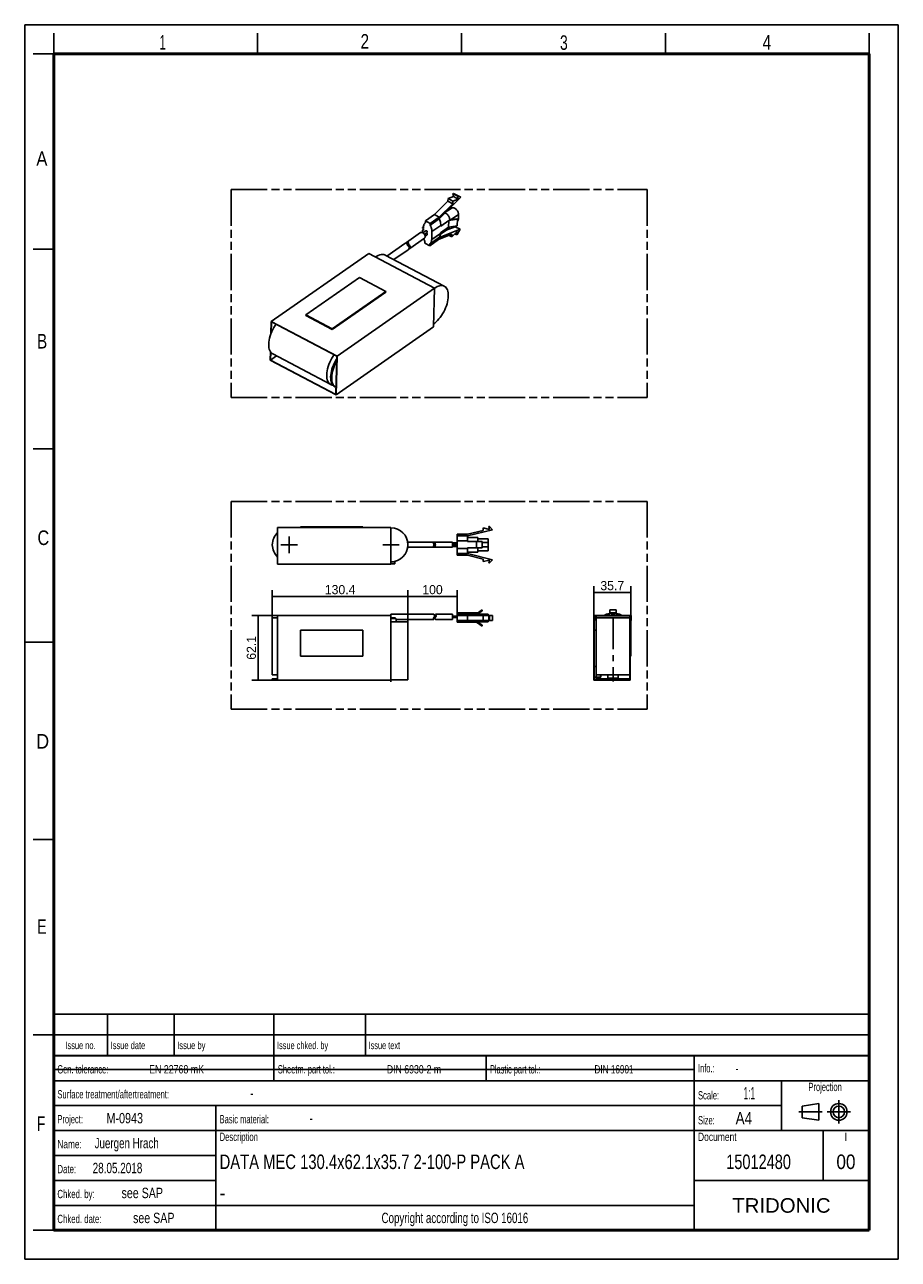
# Model space of a CAD drawing. Header units: millimetres. Extents: x 0 to 210, y 0 to 297.
import ezdxf
from ezdxf.enums import TextEntityAlignment as Align

# ---------------------------------------------------------------- set-up
doc = ezdxf.new("R2010")
doc.units = ezdxf.units.MM
doc.header["$LTSCALE"] = 19.36
doc.linetypes.add('CENTER', pattern=[0.6, 0.375, -0.075, 0.075, -0.075])
doc.linetypes.add('PHANTOM', pattern=[0.8, 0.45, -0.05, 0.1, -0.05, 0.1, -0.05])
doc.layers.get('0').update_dxf_attribs({"linetype": 'CONTINUOUS'})
for name, color, linetype in [('DEFAULT_1', 7, 'CENTER'), ('DEFAULT_3', 7, 'PHANTOM'), ('Z_AXIS', 7, 'CONTINUOUS'), ('Z_DIM_2D', 7, 'CONTINUOUS'), ('Z_NOTICE', 7, 'CONTINUOUS')]:
    doc.layers.add(name, color=color, linetype=linetype)
doc.styles.get("Standard").update_dxf_attribs({"font": 'txt', "width": 0.7})
doc.styles.add('TEXTSTYLE_2', font='txt', dxfattribs={"width": 0.75})
doc.styles.add('TEXTSTYLE_3', font='tridonic-metric-print-light.otf')
doc.styles.add('TEXTSTYLE_4', font='arial.ttf')
doc.dimstyles.new('DIMSTYLE_1', dxfattribs={"dimtxt": 2.2, "dimasz": 3.5, "dimexe": 1.5, "dimexo": 0, "dimgap": 0.55, "dimtad": 1, "dimdec": 1, "dimlfac": 4, "dimdsep": 46, "dimtxsty": 'TEXTSTYLE_3', "dimcen": 0.09, "dimclrt": 5, "dimadec": 1, "dimazin": 2, "dimtp": 0.3, "dimtm": 0.3, "dimtfac": 1, "dimtdec": 1, "dimtofl": 0, "dimtmove": 0, "dimatfit": 3, "dimfxl": 1, "dimtolj": 1, "dimarcsym": 0})
doc.dimstyles.new('DIMSTYLE_2', dxfattribs={"dimtxt": 2.2, "dimasz": 3.5, "dimexe": 1.5, "dimexo": 0, "dimgap": 0.55, "dimtad": 1, "dimlfac": 4, "dimdsep": 46, "dimtxsty": 'TEXTSTYLE_3', "dimcen": 0.09, "dimclrt": 5, "dimazin": 2, "dimtp": 0.5, "dimtm": 0.5, "dimtfac": 1, "dimtofl": 0, "dimtmove": 0, "dimatfit": 3, "dimfxl": 1, "dimtolj": 1, "dimarcsym": 0})
doc.dimstyles.new('DIMSTYLE_3', dxfattribs={"dimtxt": 2.2, "dimasz": 3.5, "dimexe": 1.5, "dimexo": 0, "dimgap": 0.55, "dimtad": 1, "dimlfac": 4, "dimdsep": 46, "dimtxsty": 'TEXTSTYLE_3', "dimcen": 0.09, "dimclrt": 5, "dimazin": 2, "dimtp": 0.3, "dimtm": 0.3, "dimtfac": 1, "dimtofl": 0, "dimtmove": 0, "dimatfit": 3, "dimfxl": 1, "dimtolj": 1, "dimarcsym": 0})

# ---------------------------------------------------------------- blocks, each defined once
blk = doc.blocks.new('PROJEKTIONSMETHODE_BL0', base_point=(192.31, 35.47))
at = {"color": 2, "linetype": 'CONTINUOUS'}
for p, q in [((186.91, 36.87), (190.91, 37.47)), ((186.91, 34.07), (186.91, 36.87)), ((190.91, 37.47), (190.91, 33.47)), ((190.91, 33.47), (186.91, 34.07))]:
    blk.add_line(p, q, dxfattribs=at)
for radius in [2, 1.4]:
    blk.add_circle((195.71, 35.47), radius, dxfattribs=at)
at = {"layer": 'DEFAULT_1', "color": 2, "linetype": 'CENTER'}
for p, q in [((195.71, 38.27), (195.71, 32.67)), ((191.71, 35.47), (186.11, 35.47)), ((192.91, 35.47), (198.5, 35.47))]:
    blk.add_line(p, q, dxfattribs=at)
blk = doc.blocks.new('*D0')
at = {"layer": 'Z_DIM_2D', "color": 2, "linetype": 'CONTINUOUS'}
for p, q in [((92.12, 160), (92.12, 160.95)), ((103.94, 160), (103.94, 160.95)), ((92.12, 153.35), (92.12, 160)), ((92.12, 159.45), (98.03, 159.45)), ((103.94, 159.45), (98.03, 159.45)), ((103.94, 155.28), (103.94, 160))]:
    blk.add_line(p, q, dxfattribs=at)
at = {"layer": 'Z_DIM_2D', "color": 5, "linetype": 'CONTINUOUS', "style": 'TEXTSTYLE_3'}
blk.add_text('100', height=2.2, dxfattribs=at).set_placement((98.03, 160), align=Align.CENTER)
blk = doc.blocks.new('_NONE')
blk = doc.blocks.new('*D1')
at = {"layer": 'Z_DIM_2D', "color": 2, "linetype": 'CONTINUOUS'}
for p, q in [((59.52, 154.28), (59.52, 160.95)), ((92.12, 153.35), (92.12, 160.95)), ((59.52, 159.45), (75.82, 159.45)), ((92.12, 159.45), (75.82, 159.45))]:
    blk.add_line(p, q, dxfattribs=at)
at = {"layer": 'Z_DIM_2D', "color": 5, "linetype": 'CONTINUOUS', "style": 'TEXTSTYLE_3'}
blk.add_text('130.4', height=2.2, dxfattribs=at).set_placement((75.82, 160), align=Align.CENTER)
blk = doc.blocks.new('*D2')
at = {"layer": 'Z_DIM_2D', "color": 2, "linetype": 'CONTINUOUS'}
for p, q in [((60.8, 154.86), (54.63, 154.86)), ((56.13, 154.86), (56.13, 147.1)), ((56.13, 139.33), (56.13, 147.1)), ((60.8, 139.33), (54.63, 139.33))]:
    blk.add_line(p, q, dxfattribs=at)
at = {"layer": 'Z_DIM_2D', "color": 5, "linetype": 'CONTINUOUS', "style": 'TEXTSTYLE_3'}
blk.add_text('62.1', height=2.2, rotation=90, dxfattribs=at).set_placement((55.58, 147.1), align=Align.CENTER)
blk = doc.blocks.new('*D3')
at = {"layer": 'Z_DIM_2D', "color": 2, "linetype": 'CONTINUOUS'}
for p, q in [((136.78, 154.86), (136.78, 161.91)), ((136.78, 160.41), (141.24, 160.41)), ((145.7, 160.41), (141.24, 160.41)), ((145.7, 151.36), (145.7, 161.91))]:
    blk.add_line(p, q, dxfattribs=at)
at = {"layer": 'Z_DIM_2D', "color": 5, "linetype": 'CONTINUOUS', "style": 'TEXTSTYLE_3'}
blk.add_text('35.7', height=2.2, dxfattribs=at).set_placement((141.24, 160.96), align=Align.CENTER)

msp = doc.modelspace()

# ---------------------------------------------------------------- linework, layer by layer
at = {"color": 2, "linetype": 'CONTINUOUS'}
for p, q in [((0, 0), (0, 297)), ((0, 297), (210, 297)), ((210, 0), (210, 297)), ((7, 290), (7, 295)), ((56, 290), (56, 295)), ((105, 290), (105, 295)), ((154, 290), (154, 295)), ((203, 290), (203, 295)), ((7, 290), (2, 290)), ((7, 243), (2, 243)), ((7, 195), (2, 195)), ((0, 148.5), (7, 148.5)), ((7, 101), (2, 101)), ((6.9136, 48.9602), (6.9136, 58.9602)), ((6.9136, 58.9602), (202.9136, 58.9602)), ((19.9136, 48.9602), (19.9136, 58.9602)), ((35.9136, 48.9602), (35.9136, 58.9602)), ((59.9136, 48.9602), (59.9136, 58.9602)), ((81.9136, 48.9602), (81.9136, 58.9602)), ((202.9136, 48.9602), (202.9136, 58.9602)), ((7, 54), (2, 54)), ((6.9136, 53.9602), (202.9136, 53.9602)), ((6.9135, 6.9601), (6.9135, 48.9601)), ((6.9135, 48.9601), (202.9135, 48.9601)), ((6.9136, 48.9602), (202.9136, 48.9602)), ((59.9135, 42.9601), (59.9135, 48.9601)), ((110.9135, 42.9601), (110.9135, 48.9601)), ((160.9135, 6.9601), (160.9135, 48.9601)), ((202.9135, 6.9601), (202.9135, 48.9601)), ((6.9135, 42.9601), (202.9135, 42.9601)), ((181.9135, 30.9601), (181.9135, 42.9601)), ((6.9135, 36.9601), (181.9135, 36.9601)), ((45.9135, 6.9601), (45.9135, 36.9601)), ((6.9135, 30.9601), (202.9135, 30.9601)), ((191.9135, 18.9601), (191.9135, 30.9601)), ((6.9135, 24.9601), (45.9135, 24.9601)), ((6.9135, 18.9601), (45.9135, 18.9601)), ((160.9135, 18.9601), (202.9135, 18.9601)), ((6.9135, 12.9601), (160.9135, 12.9601)), ((7, 7), (2, 7)), ((6.9135, 6.9601), (202.9135, 6.9601)), ((0, 0), (210, 0))]:
    msp.add_line(p, q, dxfattribs=at)
at = {"color": 7, "linetype": 'CONTINUOUS'}
for p, q in [((104.8787, 255.4746), (99.6293, 250.26)), ((103.0411, 255.6827), (101.7625, 255.1793)), ((103.0622, 256.4238), (102.9547, 256.3487)), ((102.9547, 256.3487), (103.0411, 255.6827)), ((102.9547, 256.3487), (104.126, 255.7297)), ((103.0411, 255.6827), (104.2125, 255.0637)), ((103.7074, 256.0936), (103.0622, 256.4238)), ((103.0622, 256.4238), (104.2335, 255.8047)), ((103.7074, 256.0936), (104.8787, 255.4746)), ((104.2335, 255.8047), (104.126, 255.7297)), ((104.2125, 255.0637), (104.126, 255.7297)), ((104.2335, 255.8047), (104.8787, 255.4746)), ((101.7445, 254.5422), (98.4831, 251.3025)), ((99.6544, 250.6834), (102.9158, 253.9232)), ((101.5312, 252.1492), (102.5903, 252.8887)), ((101.7625, 255.1793), (101.7445, 254.5422)), ((101.7445, 254.5422), (102.9158, 253.9232)), ((101.7625, 255.1793), (102.9339, 254.5603)), ((102.9339, 254.5603), (102.9158, 253.9232)), ((102.9339, 254.5603), (104.2125, 255.0637)), ((96.3333, 249.8016), (96.3215, 249.3874)), ((98.4831, 251.3025), (96.3333, 249.8016)), ((96.3333, 249.8016), (97.5046, 249.1825)), ((97.4929, 248.7684), (99.6293, 250.26)), ((99.6544, 250.6834), (97.5046, 249.1825)), ((98.4831, 251.3025), (99.6544, 250.6834)), ((101.9246, 249.8899), (101.8793, 248.2971)), ((104.0329, 250.1894), (101.9246, 249.8899)), ((102.1702, 250.0614), (101.9246, 249.8899)), ((102.1702, 250.0614), (103.8552, 250.3007)), ((103.8552, 250.3007), (104.0329, 250.1894)), ((104.0329, 250.1894), (103.9877, 248.5965)), ((104.2529, 250.2768), (104.283, 251.3387)), ((95.1494, 246.9815), (91.7771, 244.627)), ((95.6233, 247.5519), (95.6153, 247.2695)), ((95.6409, 248.1735), (95.6403, 248.1528)), ((95.6424, 247.5935), (95.835, 247.728)), ((95.8552, 248.3514), (95.6601, 248.2151)), ((95.6894, 247.1495), (95.8167, 247.0822)), ((95.7019, 247.5912), (95.8293, 247.5239)), ((95.7145, 248.0328), (95.8418, 247.9655)), ((95.7147, 246.9324), (95.8144, 247.002)), ((96.4399, 247.4226), (95.7169, 246.9178)), ((95.8469, 248.1455), (95.7196, 248.2128)), ((95.814, 246.9856), (95.8167, 247.0822)), ((95.8293, 247.5239), (95.8418, 247.9655)), ((95.8515, 248.3073), (95.8469, 248.1455)), ((96.7261, 247.0126), (96.0717, 246.5557)), ((96.5736, 246.8857), (96.555, 246.8931)), ((97.5046, 249.1825), (97.4929, 248.7684)), ((97.8341, 245.3116), (97.8886, 247.2307)), ((102.7078, 246.5961), (99.5022, 245.3209)), ((99.5065, 245.7281), (104.6602, 247.7783)), ((101.8697, 247.9136), (99.9511, 246.5741)), ((99.9705, 246.8032), (99.9752, 246.9677)), ((100.0204, 248.5605), (100.025, 248.7223)), ((103.4889, 248.3973), (101.3357, 247.5408)), ((101.8793, 248.2971), (103.9877, 248.5965)), ((103.9908, 247.2567), (102.6897, 245.959)), ((102.7078, 246.5961), (102.6897, 245.959)), ((103.4114, 246.6789), (103.8623, 246.4406)), ((103.4889, 248.3973), (104.6602, 247.7783)), ((103.8623, 246.4406), (103.9908, 247.2567)), ((103.8623, 246.4406), (103.9698, 246.5156)), ((104.6602, 247.7783), (103.9698, 246.5156)), ((91.3941, 244.3596), (87.0854, 241.3515)), ((91.713, 244.5823), (91.7036, 244.5758)), ((91.7985, 244.5962), (91.8459, 244.6198)), ((91.8459, 244.6198), (91.891, 244.6378)), ((92.0858, 244.6804), (92.0477, 244.688)), ((92.1976, 243.9404), (92.1001, 243.8723)), ((92.225, 244.4799), (92.1152, 244.4032)), ((92.1575, 243.8746), (92.1767, 243.856)), ((92.1767, 243.856), (92.1918, 243.8265)), ((92.1955, 243.9593), (92.1816, 243.9933)), ((92.1971, 244.5703), (92.212, 244.5388)), ((92.2127, 244.5654), (92.1979, 244.5968)), ((92.4165, 244.0038), (92.2396, 243.8803)), ((92.2428, 244.0037), (92.2419, 244.032)), ((92.25, 244.3172), (92.258, 244.2787)), ((92.2589, 244.3067), (92.2508, 244.3449)), ((92.258, 244.2787), (92.2722, 244.2381)), ((92.2722, 244.2381), (92.2927, 244.1943)), ((92.3182, 244.1803), (92.2932, 244.2242)), ((92.3464, 244.1038), (92.3784, 244.0585)), ((92.409, 244.0535), (92.3794, 244.0918)), ((92.6577, 243.6518), (92.3814, 243.4589)), ((92.5931, 243.8359), (92.4768, 243.9716)), ((92.5565, 243.8273), (92.5915, 243.7798)), ((96.1035, 245.6149), (92.5805, 243.1553)), ((96.1811, 244.4391), (96.1927, 244.8505)), ((96.1811, 244.4391), (97.3524, 243.82)), ((96.711, 246.4816), (96.2429, 246.1548)), ((97.3524, 243.82), (99.5022, 245.3209)), ((97.3524, 243.82), (97.3641, 244.2323)), ((97.3641, 244.2323), (99.5006, 245.7239)), ((102.0096, 246.3184), (102.6897, 245.959)), ((82.7178, 241.9872), (59.2852, 225.6276)), ((82.7178, 241.9872), (98.5306, 233.6303)), ((100.8678, 234.0676), (86.672, 241.57)), ((92.1751, 242.8723), (88.7425, 240.4757)), ((92.3242, 243.0192), (92.349, 243.0231)), ((92.3836, 243.0684), (92.3499, 243.0564)), ((92.4198, 243.0863), (92.3836, 243.0684)), ((92.4142, 243.0466), (92.4511, 243.0665)), ((92.4566, 243.1095), (92.4198, 243.0863)), ((92.4511, 243.0665), (92.4822, 243.0867)), ((92.4981, 243.1415), (92.4566, 243.1095)), ((92.5115, 243.1071), (92.483, 243.0872)), ((92.5372, 243.178), (92.4981, 243.1415)), ((92.5316, 243.125), (92.5741, 243.1644)), ((92.5756, 243.2206), (92.5372, 243.178)), ((80.4821, 236.1836), (67.5834, 227.1783)), ((86.8479, 232.8193), (80.4821, 236.1836)), ((73.9455, 223.6812), (86.8442, 232.6865)), ((73.9492, 223.814), (86.8479, 232.8193)), ((98.5306, 233.6303), (75.098, 217.2707)), ((86.8442, 232.6865), (86.8479, 232.8193)), ((98.5306, 233.6303), (98.2654, 224.287)), ((67.5796, 227.0455), (67.5834, 227.1783)), ((67.5796, 227.0455), (73.9455, 223.6812)), ((67.5834, 227.1783), (73.9492, 223.814)), ((59.2018, 222.6908), (59.2852, 225.6276)), ((59.2852, 225.6276), (75.098, 217.2707)), ((59.3593, 225.5076), (59.2852, 222.8956)), ((75.0194, 217.2314), (59.3593, 225.5076)), ((73.9455, 223.6812), (73.9492, 223.814)), ((98.2654, 224.287), (74.8327, 207.9274)), ((59.0199, 216.2842), (59.0768, 218.2857)), ((59.1516, 218.1904), (59.0986, 216.3235)), ((60.5153, 217.3126), (59.0986, 216.3235)), ((59.6148, 217.7885), (73.556, 210.4207)), ((74.7586, 208.0474), (75.0194, 217.2314)), ((75.098, 217.2707), (74.8327, 207.9274)), ((74.8327, 207.9274), (59.0199, 216.2842)), ((59.0986, 216.3235), (74.7586, 208.0474)), ((74.5109, 209.916), (74.7655, 209.7815)), ((74.7651, 209.7818), (74.5698, 209.9072)), ((74.8072, 209.7603), (74.7651, 209.7818)), ((60.7999, 176.0462), (60.7999, 167.2474)), ((88.0499, 176.0462), (60.7999, 176.0462)), ((66.2999, 176.0462), (66.2999, 176.1712)), ((66.2999, 176.1712), (81.2999, 176.1712)), ((81.2999, 176.0462), (81.2999, 176.1712)), ((88.0499, 176.0462), (88.0499, 167.2474)), ((112.4774, 175.5201), (106.4249, 174.0312)), ((106.4405, 174.4212), (110.2007, 175.3462)), ((110.2007, 175.9462), (111.7007, 175.5722)), ((110.2007, 175.9462), (110.2007, 175.3462)), ((111.7007, 176.2701), (111.5757, 176.2701)), ((111.7007, 175.5722), (111.5757, 176.2701)), ((111.7007, 176.2701), (112.4774, 175.5201)), ((98.4848, 172.5295), (92.0706, 172.5295)), ((98.2441, 172.4175), (98.2438, 172.4077)), ((98.4848, 172.3337), (98.2565, 172.3337)), ((98.2889, 172.4638), (98.3209, 172.4779)), ((98.5158, 172.5277), (98.4848, 172.5295)), ((98.4848, 172.5045), (98.516, 172.5026)), ((98.508, 172.3305), (98.4848, 172.3337)), ((98.516, 172.5026), (98.5391, 172.4963)), ((98.5596, 172.4449), (98.5503, 172.4149)), ((98.5613, 172.4606), (98.5596, 172.4449)), ((98.5609, 172.4681), (98.5613, 172.4606)), ((98.6038, 172.4077), (98.6057, 172.4312)), ((98.6052, 172.3853), (98.6038, 172.4077)), ((98.6038, 172.3763), (98.6038, 172.4077)), ((98.6422, 172.2613), (98.6282, 172.2979)), ((98.6594, 172.2207), (98.6422, 172.2613)), ((102.8366, 172.5295), (98.8448, 172.5295)), ((102.8366, 171.2795), (102.8366, 172.5295)), ((103.9405, 172.3337), (102.8366, 172.3337)), ((106.4405, 174.4212), (103.9405, 174.4212)), ((103.9405, 169.3712), (103.9405, 174.4212)), ((103.9405, 174.0312), (106.4249, 174.0312)), ((106.4249, 172.6462), (106.4249, 174.0312)), ((108.9249, 173.6462), (106.4249, 173.6462)), ((109.9961, 172.6462), (108.6393, 172.6462)), ((108.6393, 172.6462), (108.6393, 171.1462)), ((108.9249, 172.6462), (108.9249, 173.6461)), ((108.9249, 173.3462), (111.4499, 173.3462)), ((109.9796, 172.6462), (109.9796, 171.1462)), ((109.9961, 172.6462), (109.9961, 171.1462)), ((111.4499, 170.4462), (111.4499, 173.3462)), ((98.4848, 171.2795), (92.073, 171.2795)), ((98.2463, 171.4299), (98.2438, 171.4013)), ((98.4848, 171.4587), (98.2527, 171.4587)), ((98.3209, 171.3311), (98.2889, 171.3452)), ((98.2895, 171.3181), (98.3209, 171.3049)), ((98.3124, 171.6234), (98.3154, 171.6035)), ((98.3154, 171.6035), (98.3209, 171.5831)), ((98.4848, 171.8337), (98.3596, 171.8337)), ((98.4848, 171.9587), (98.3605, 171.9587)), ((98.4848, 171.9587), (98.5077, 171.9618)), ((98.4848, 171.4587), (98.5077, 171.4618)), ((98.516, 171.3064), (98.4848, 171.3045)), ((98.4848, 171.2795), (98.5158, 171.2813)), ((98.5129, 171.4645), (98.5325, 171.4311)), ((98.5158, 171.2813), (98.5388, 171.2873)), ((98.5325, 171.4311), (98.5503, 171.3941)), ((98.539, 171.4869), (98.5481, 171.5085)), ((98.5503, 171.3941), (98.5596, 171.3641)), ((98.5577, 172.217), (98.5546, 172.2519)), ((98.5596, 171.3641), (98.5613, 171.3484)), ((98.5608, 171.3139), (98.5613, 171.3215)), ((98.6038, 171.4013), (98.6038, 171.4327)), ((98.6174, 171.4783), (98.6282, 171.5111)), ((98.6302, 171.5584), (98.619, 171.5215)), ((98.6282, 171.5111), (98.6422, 171.5477)), ((98.6422, 171.5477), (98.6594, 171.5883)), ((98.644, 172.2098), (98.6594, 172.1678)), ((102.8366, 171.2795), (98.8448, 171.2795)), ((103.9405, 171.9587), (102.8366, 171.9587)), ((103.9405, 171.8337), (102.8366, 171.8337)), ((103.9405, 171.4587), (102.8366, 171.4587)), ((103.9405, 169.7595), (106.432, 169.7595)), ((103.9405, 169.3712), (106.4405, 169.3712)), ((106.4249, 169.7603), (106.4249, 171.1462)), ((108.9249, 170.1462), (106.4249, 170.1462)), ((106.432, 169.7595), (112.4774, 168.2724)), ((110.2007, 168.4462), (106.4405, 169.3712)), ((108.6393, 171.1462), (109.9961, 171.1462)), ((108.9249, 170.1463), (108.9249, 171.1462)), ((108.9249, 170.4462), (111.4499, 170.4462)), ((88.0499, 167.2474), (60.7999, 167.2474)), ((88.9499, 167.8212), (88.0499, 167.8212)), ((88.0499, 167.3224), (88.9499, 167.3224)), ((88.9499, 167.8212), (88.9499, 167.3224)), ((110.2007, 168.4462), (110.2007, 167.8462)), ((111.7007, 168.2202), (110.2007, 167.8462)), ((111.5757, 167.5224), (111.7007, 168.2202)), ((111.5757, 167.5224), (111.7007, 167.5224)), ((112.4774, 168.2724), (111.7007, 167.5224)), ((60.7999, 154.8577), (60.7999, 139.3327)), ((88.0499, 154.8577), (60.7999, 154.8577)), ((98.3811, 155.1702), (88.0499, 155.1702)), ((88.0499, 155.1701), (88.0499, 139.3327)), ((98.4605, 154.5167), (98.3209, 154.3687)), ((98.38, 155.1702), (98.5066, 154.9644)), ((98.8205, 154.5167), (98.6809, 154.3687)), ((98.74, 155.1702), (98.8666, 154.9644)), ((102.8366, 155.1702), (98.7411, 155.1702)), ((102.8366, 153.9202), (102.8366, 155.1702)), ((103.9405, 154.7327), (102.8366, 154.7327)), ((103.9405, 155.4827), (108.9249, 155.4827)), ((103.9405, 153.2827), (103.9405, 155.4827)), ((103.9405, 155.2827), (108.9249, 155.2827)), ((112.4774, 154.8577), (103.9405, 154.8577)), ((106.4249, 154.8577), (106.4249, 155.2827)), ((106.4405, 154.8577), (106.4405, 153.7077)), ((108.8178, 155.4077), (109.9796, 156.2212)), ((109.9961, 156.0327), (108.9249, 155.2827)), ((108.9249, 154.8577), (108.9249, 155.2827)), ((108.9249, 155.1791), (111.4499, 155.1791)), ((109.9796, 156.2212), (109.9961, 156.0327)), ((110.2007, 154.8577), (110.2007, 153.7077)), ((111.4499, 154.8577), (111.4499, 155.179)), ((111.5757, 154.8577), (111.5757, 153.7077)), ((111.7007, 154.8577), (111.7007, 153.7077)), ((112.4774, 154.8577), (112.4774, 153.7077)), ((136.7773, 139.3327), (136.7773, 154.8577)), ((136.7773, 154.8577), (145.8, 154.8577)), ((136.8523, 154.7827), (136.8523, 139.4077)), ((145.5011, 154.7827), (136.8523, 154.7827)), ((137.0522, 154.7827), (137.0522, 153.8202)), ((137.3511, 154.7827), (137.3511, 140.6163)), ((140.6761, 155.2827), (140.5212, 155.2827)), ((140.6761, 155.2827), (140.6761, 156.2212)), ((142.1761, 156.2212), (140.6761, 156.2212)), ((140.832, 155.4827), (140.7511, 155.4827)), ((140.907, 155.2827), (140.907, 155.4827)), ((141.1748, 155.4827), (140.907, 155.4827)), ((140.907, 155.2936), (141.1748, 155.2936)), ((140.907, 155.2827), (141.1748, 155.2827)), ((141.1748, 155.4827), (141.1748, 155.2827)), ((141.5157, 155.4827), (141.2498, 155.4827)), ((141.5907, 155.2827), (141.5907, 155.4827)), ((142.0066, 155.4827), (141.5907, 155.4827)), ((141.5907, 155.2936), (142.0066, 155.2936)), ((141.5907, 155.2827), (142.0066, 155.2827)), ((142.0066, 155.4827), (142.0066, 155.2827)), ((142.1011, 155.4827), (142.0816, 155.4827)), ((142.1761, 155.2827), (142.1761, 156.2212)), ((142.3285, 155.2827), (142.1761, 155.2827)), ((145.5011, 139.4077), (145.5011, 154.7827)), ((145.5761, 154.8577), (145.5761, 139.3327)), ((145.8, 154.8577), (145.8, 153.7077)), ((59.5249, 154.2827), (59.5249, 140.5952)), ((60.7999, 154.2827), (59.5249, 154.2827)), ((88.0499, 154.2827), (89.0166, 154.2827)), ((92.1249, 153.3452), (88.0499, 153.3452)), ((89.0166, 154.2827), (89.0424, 154.281)), ((89.2989, 153.9221), (89.2999, 153.9203)), ((98.3628, 153.9202), (89.2996, 153.9202)), ((89.2999, 153.9203), (89.2999, 153.3452)), ((89.2999, 153.9203), (89.2999, 153.9203)), ((92.1249, 139.4077), (92.1249, 153.3452)), ((98.2994, 154.0061), (98.363, 153.9202)), ((98.6594, 154.0061), (98.7231, 153.9202)), ((102.8366, 153.9202), (98.7227, 153.9202)), ((103.9405, 154.3577), (102.8366, 154.3577)), ((103.9405, 153.7077), (112.4774, 153.7077)), ((108.9249, 153.2827), (103.9405, 153.2827)), ((106.4249, 153.2827), (106.4249, 153.7077)), ((109.9796, 152.3443), (108.6393, 153.2827)), ((108.9249, 153.2827), (108.9249, 153.7077)), ((111.4499, 153.3327), (108.9249, 153.3327)), ((108.9249, 153.2827), (109.9961, 152.5327)), ((109.9961, 152.5327), (109.9796, 152.3443)), ((111.4499, 153.3327), (111.4499, 153.7077)), ((136.8523, 153.8202), (137.3523, 153.8202)), ((145.5009, 154.2827), (137.3513, 154.2827)), ((145.5761, 153.7077), (145.8, 153.7077)), ((66.2999, 151.3577), (66.2999, 145.1077)), ((81.2999, 151.3577), (66.2999, 151.3577)), ((81.2999, 145.1077), (81.2999, 151.3577)), ((145.5761, 151.3577), (145.7011, 151.3577)), ((145.7011, 151.3577), (145.7011, 145.1077)), ((66.2999, 145.1077), (81.2999, 145.1077)), ((145.5761, 145.1077), (145.7011, 145.1077)), ((59.5249, 140.5952), (60.7999, 140.5952)), ((59.5249, 139.6577), (59.5249, 139.4077)), ((60.7999, 139.6577), (59.5251, 139.6577)), ((136.8523, 140.0702), (138.4761, 140.0702)), ((137.3511, 139.4077), (137.3511, 140.5952)), ((145.501, 139.6577), (137.3512, 139.6577)), ((137.3513, 140.5952), (145.5009, 140.5952)), ((138.4761, 140.5952), (138.4761, 140.0702)), ((140.1761, 140.5952), (140.1761, 139.7827)), ((142.6761, 140.5952), (142.6761, 139.7827)), ((59.5249, 139.4077), (60.7999, 139.4077)), ((88.0499, 139.3327), (60.7999, 139.3327)), ((92.1249, 139.4077), (88.0499, 139.4077)), ((145.5761, 139.3327), (136.7773, 139.3327)), ((136.8523, 139.4077), (145.5011, 139.4077)), ((6.9487, 45.6927), (160.7487, 45.6927))]:
    msp.add_line(p, q, dxfattribs=at)
at = {"color": 9, "linetype": 'CONTINUOUS'}
for p, q in [((101.9246, 249.8899), (100.0204, 248.5605)), ((104.283, 251.3387), (102.5258, 250.1119)), ((104.031, 250.1219), (104.2529, 250.2768)), ((95.8338, 247.6832), (95.7019, 247.5912)), ((95.8526, 248.3057), (95.7196, 248.2128)), ((97.8341, 245.3116), (99.9705, 246.8032)), ((100.025, 248.7223), (97.8886, 247.2307)), ((99.9752, 246.9677), (101.8793, 248.2971)), ((91.7985, 244.5962), (91.7996, 244.6327)), ((92.1998, 243.7943), (92.1977, 243.7195)), ((92.2149, 244.3252), (92.2037, 243.9317)), ((92.2209, 244.5348), (92.2201, 244.5082)), ((92.25, 244.3172), (92.2508, 244.3449)), ((92.5931, 243.8359), (92.5915, 243.7798)), ((92.5756, 243.2206), (92.5741, 243.1644)), ((98.3209, 172.504), (98.3209, 172.4779)), ((98.4605, 172.5038), (98.4605, 172.5288)), ((98.4605, 171.9609), (98.4605, 172.3315)), ((106.4249, 172.7986), (103.9405, 172.7986)), ((108.6393, 172.6462), (106.4249, 172.6462)), ((111.4499, 172.3962), (109.9961, 172.3962)), ((98.3209, 172.2093), (98.3209, 172.1619)), ((98.3209, 171.6465), (98.3209, 171.5831)), ((98.3209, 171.3311), (98.3209, 171.3049)), ((98.4605, 171.4609), (98.4605, 171.8315)), ((98.4605, 171.2801), (98.4605, 171.3052)), ((98.6594, 172.2207), (98.6594, 172.1678)), ((98.6594, 171.6412), (98.6594, 171.5883)), ((103.9405, 170.9913), (106.4249, 170.9913)), ((106.4249, 171.1462), (108.6393, 171.1462)), ((109.9961, 171.3962), (111.4499, 171.3962)), ((108.8178, 155.4077), (103.9405, 155.4077)), ((108.9249, 155.1709), (111.4499, 155.1709)), ((89.1962, 154.1577), (88.0499, 154.1577)), ((137.3518, 151.3202), (136.8523, 151.3202)), ((136.8523, 142.5702), (137.3518, 142.5702)), ((138.4523, 140.5952), (138.4523, 140.0702)), ((142.6761, 139.7827), (140.1761, 139.7827))]:
    msp.add_line(p, q, dxfattribs=at)
at = {"color": 7, "linetype": 'CONTINUOUS'}
for points, const_width in [([(7, 7), (7, 290)], 0.7), ([(7, 290), (203, 290)], 0.7), ([(203, 7), (203, 290)], 0.7), ([(7, 49), (203, 49)], 0.5), ([(7, 7), (203, 7)], 0.7)]:
    msp.add_lwpolyline(points, dxfattribs=dict(at, const_width=const_width))
for points in [[(103.344, 252.8589), (103.1955, 252.9249), (103.0535, 252.9656), (102.9169, 252.9808), (102.7894, 252.9708), (102.6738, 252.9353), (102.5901, 252.8886)], [(104.283, 251.3387), (104.2782, 251.4765), (104.2573, 251.618), (104.22, 251.7645), (104.1674, 251.9123), (104.1002, 252.0588), (104.0199, 252.2018), (103.9273, 252.3387), (103.8245, 252.4675), (103.7128, 252.5857), (103.5942, 252.6916), (103.4716, 252.7823), (103.344, 252.8589)], [(100.025, 248.7223), (100.019, 248.965), (99.9885, 249.2148), (99.9333, 249.4734), (99.8544, 249.7359), (99.7532, 249.9976), (99.6293, 250.26)], [(102.1702, 250.0614), (102.1636, 250.2204), (102.1372, 250.3835), (102.0901, 250.5524), (102.0244, 250.7219), (101.9412, 250.888), (101.8425, 251.0481), (101.7297, 251.1993), (101.6053, 251.3388), (101.4709, 251.4638), (101.3301, 251.5716), (101.1859, 251.6592), (101.0846, 251.7057)], [(104.0207, 249.7575), (104.0352, 249.7683), (104.1086, 249.8406), (104.1679, 249.9292), (104.2123, 250.0325), (104.2404, 250.1481), (104.2529, 250.2768)], [(95.6453, 246.9619), (95.5432, 247.0069), (95.446, 247.0337), (95.3524, 247.042), (95.2658, 247.0325), (95.189, 247.0049), (95.1493, 246.9813)], [(95.6894, 247.1495), (95.669, 247.1634), (95.6514, 247.1805), (95.6361, 247.2014), (95.6245, 247.2241), (95.6176, 247.2466), (95.6153, 247.2695)], [(95.6233, 247.5519), (95.6269, 247.5717), (95.6347, 247.5864), (95.6424, 247.5934)], [(95.7145, 248.0328), (95.6941, 248.0467), (95.6765, 248.0638), (95.6612, 248.0847), (95.6495, 248.1074), (95.6427, 248.1299), (95.6403, 248.1528)], [(95.6409, 248.1735), (95.6445, 248.1933), (95.6524, 248.208), (95.66, 248.215)], [(95.6424, 247.5934), (95.6473, 247.5963), (95.6633, 247.6007), (95.6814, 247.5989), (95.7019, 247.5912)], [(96.1037, 245.6151), (96.1303, 245.6358), (96.1844, 245.6963), (96.2254, 245.7714), (96.2516, 245.8599), (96.263, 245.9591), (96.2583, 246.0668), (96.2386, 246.1799), (96.2037, 246.2954), (96.155, 246.411), (96.0932, 246.5241), (96.0198, 246.6321), (95.9357, 246.7328), (95.8437, 246.8232), (95.7473, 246.8991), (95.6453, 246.9619)], [(95.66, 248.215), (95.665, 248.2179), (95.6809, 248.2223), (95.699, 248.2205), (95.7196, 248.2128)], [(95.8515, 248.3073), (95.8709, 248.5365), (95.9144, 248.7473), (95.9825, 248.9407), (96.0737, 249.1133), (96.1866, 249.2619), (96.3215, 249.3874)], [(96.5887, 247.4167), (96.5442, 247.4343), (96.504, 247.4408), (96.4676, 247.4358), (96.4398, 247.4225)], [(96.7111, 246.4817), (96.714, 246.4838), (96.7374, 246.5093), (96.7527, 246.5433), (96.7586, 246.585), (96.7555, 246.6316), (96.7429, 246.6805), (96.7219, 246.7297), (96.6929, 246.7771), (96.6575, 246.8205), (96.618, 246.8563), (96.5736, 246.8857)], [(96.7262, 247.0127), (96.7291, 247.0148), (96.7524, 247.0402), (96.7677, 247.0742), (96.7737, 247.116), (96.7706, 247.1626), (96.758, 247.2114), (96.737, 247.2606), (96.7079, 247.3081), (96.6726, 247.3514), (96.6331, 247.3873), (96.5887, 247.4167)], [(97.4929, 248.7684), (97.6168, 248.506), (97.718, 248.2443), (97.7969, 247.9818), (97.8521, 247.7232), (97.8825, 247.4734), (97.8886, 247.2307)], [(99.8401, 246.1712), (99.9078, 246.3642), (99.9512, 246.5745), (99.9705, 246.8032)], [(101.8696, 247.9137), (101.9441, 247.977), (102.0185, 248.0736)], [(102.0185, 248.0736), (102.0745, 248.1892), (102.1097, 248.3205), (102.1107, 248.3299)], [(91.49, 244.4165), (91.5662, 244.4489), (91.637, 244.4679), (91.7017, 244.474), (91.7591, 244.4684), (91.8085, 244.4522), (91.8493, 244.4263), (91.881, 244.3917), (91.9032, 244.3492)], [(91.8908, 244.6701), (91.8462, 244.6539), (91.7996, 244.6327)], [(91.9731, 244.6879), (91.933, 244.6813), (91.8908, 244.6701)], [(91.891, 244.6378), (91.9335, 244.6503), (91.9735, 244.6579)], [(91.9032, 244.3492), (91.9049, 244.3443), (91.9064, 244.3393), (91.9078, 244.3342), (91.9091, 244.3291), (91.9103, 244.3239), (91.9113, 244.3186)], [(91.9413, 244.1288), (91.9544, 244.0746), (91.9785, 244.0178), (92.013, 243.9573), (92.0565, 243.8936), (92.1077, 243.8275), (92.1641, 243.7592), (92.223, 243.6898), (92.2835, 243.6198)], [(92.0477, 244.688), (92.0114, 244.6901), (91.9731, 244.6879)], [(91.9735, 244.6579), (92.0114, 244.6609), (92.0469, 244.6595)], [(92.0469, 244.6595), (92.0849, 244.6526), (92.1193, 244.6399)], [(92.1442, 244.0711), (92.1236, 244.1147), (92.1039, 244.1623), (92.0876, 244.2105), (92.0775, 244.2569), (92.0743, 244.3004), (92.0787, 244.3394), (92.0899, 244.3722), (92.1072, 244.3961), (92.1164, 244.4039)], [(92.0855, 243.856), (92.0921, 243.8651), (92.1013, 243.8729)], [(92.1979, 244.5968), (92.1775, 244.6245), (92.1512, 244.6483), (92.1203, 244.6672), (92.0858, 244.6804)], [(92.1013, 243.8729), (92.1131, 243.8795), (92.1356, 243.8825), (92.1575, 243.8746)], [(92.1164, 244.4039), (92.1282, 244.4104), (92.1507, 244.4134), (92.1726, 244.4055), (92.1917, 244.3869), (92.2068, 244.3575)], [(92.1193, 244.6399), (92.1503, 244.6215), (92.1766, 244.5979), (92.1971, 244.5703)], [(92.1816, 243.9933), (92.1641, 244.0306), (92.1442, 244.0711)], [(92.1998, 243.7943), (92.1988, 243.8001), (92.1977, 243.8058), (92.1964, 243.8112), (92.195, 243.8165), (92.1934, 243.8216), (92.1918, 243.8265)], [(92.1955, 243.9593), (92.1972, 243.9545), (92.1987, 243.9498), (92.2002, 243.9451), (92.2015, 243.9406), (92.2027, 243.9361), (92.2037, 243.9317)], [(92.2149, 244.3252), (92.2139, 244.3311), (92.2127, 244.3367), (92.2115, 244.3422), (92.21, 244.3475), (92.2085, 244.3526), (92.2068, 244.3575)], [(92.2209, 244.5348), (92.2199, 244.54), (92.2187, 244.5452), (92.2174, 244.5503), (92.216, 244.5554), (92.2144, 244.5604), (92.2127, 244.5654)], [(92.2381, 243.8979), (92.2402, 243.9131), (92.2418, 243.9316), (92.2427, 243.9531), (92.2431, 243.9773), (92.2428, 244.0037)], [(92.2932, 244.2242), (92.2731, 244.2668), (92.2589, 244.3067)], [(92.2927, 244.1943), (92.3178, 244.1489), (92.3464, 244.1038)], [(92.3794, 244.0918), (92.3469, 244.1363), (92.3182, 244.1803)], [(92.3784, 244.0585), (92.4114, 244.0143), (92.4463, 243.9689)], [(92.4768, 243.9716), (92.4416, 244.0134), (92.409, 244.0535)], [(92.4463, 243.9689), (92.5203, 243.8749), (92.5565, 243.8273)], [(96.1927, 244.8505), (96.0688, 245.113), (95.9676, 245.3746), (95.9315, 245.4948)], [(97.8341, 245.3116), (97.8147, 245.0824), (97.7712, 244.8717), (97.7031, 244.6783), (97.6119, 244.5056), (97.499, 244.3571), (97.3641, 244.2315)], [(99.5019, 245.724), (99.6367, 245.85), (99.7493, 245.9987), (99.8401, 246.1712)], [(86.6718, 241.5701), (86.5718, 241.6179), (86.295, 241.704), (85.9943, 241.7368), (85.6729, 241.7144), (85.3348, 241.6382), (84.984, 241.5082), (84.6243, 241.3269), (84.3256, 241.1375)], [(92.2645, 242.9483), (92.2003, 242.891), (92.1717, 242.8699)], [(92.349, 243.0231), (92.38, 243.0323), (92.4142, 243.0466)], [(92.4822, 243.0867), (92.4904, 243.0925), (92.5316, 243.125)], [(98.2855, 224.9968), (98.552, 225.1988), (98.8923, 225.4971), (99.2287, 225.8333), (99.5566, 226.2023), (99.8726, 226.601), (100.1738, 227.0252), (100.4571, 227.471), (100.7201, 227.934), (100.9598, 228.4099), (101.1745, 228.894), (101.3615, 229.3816), (101.5195, 229.8682), (101.6466, 230.3488), (101.742, 230.8191), (101.8042, 231.2743), (101.8333, 231.7103), (101.8283, 232.1226), (101.7899, 232.5075), (101.7179, 232.861), (101.6135, 233.18), (101.4773, 233.4611), (101.311, 233.7021), (101.1157, 233.9), (100.8938, 234.0535), (100.868, 234.0675)], [(100.868, 234.0675), (100.647, 234.1607), (100.3781, 234.221), (100.0893, 234.2332), (99.7836, 234.1979), (99.4639, 234.1147), (99.1332, 233.9852), (98.7965, 233.8108), (98.5257, 233.6381)], [(60.3998, 224.9577), (60.2008, 224.6665), (59.9073, 224.1837), (59.6394, 223.685), (59.3984, 223.1738), (59.1863, 222.6527), (59.0061, 222.1296), (58.8612, 221.6114), (58.7524, 221.1039), (58.682, 220.6164), (58.6494, 220.1458)], [(58.6494, 220.1458), (58.656, 219.7047), (58.7004, 219.2994), (58.7832, 218.928), (58.9027, 218.5964), (59.0582, 218.3093), (59.247, 218.069), (59.4664, 217.8792), (59.6149, 217.7883)], [(72.5906, 212.778), (72.623, 213.2464), (72.6927, 213.7313), (72.8004, 214.2357), (72.9439, 214.7509), (73.1224, 215.2712), (73.3327, 215.7901), (73.572, 216.3001), (73.8387, 216.7985), (74.1316, 217.2824), (74.3409, 217.59)], [(75.0026, 216.6418), (74.9554, 216.5686), (74.6865, 216.1011), (74.4408, 215.6199), (74.2211, 215.1298), (74.0292, 214.6357), (73.8673, 214.1425), (73.7367, 213.6548), (73.6392, 213.1778), (73.5751, 212.716), (73.5456, 212.2741), (73.5506, 211.8562), (73.5904, 211.4669), (73.6642, 211.1095), (73.7717, 210.7881), (73.9114, 210.5052), (74.0824, 210.2644), (74.2825, 210.0673), (74.511, 209.9162)], [(73.8001, 212.1388), (73.8312, 212.5943), (73.8975, 213.0651), (73.9995, 213.5537), (74.1353, 214.0524), (74.3039, 214.5564), (74.5031, 215.0604), (74.7301, 215.5568), (74.9858, 216.0481)], [(73.5564, 210.4205), (73.4156, 210.5059), (73.1945, 210.6946), (73.004, 210.9346), (72.8469, 211.2221), (72.7261, 211.5548), (72.6423, 211.9279), (72.5973, 212.3349), (72.5906, 212.778)], [(74.5698, 209.9072), (74.3625, 210.1002), (74.1844, 210.3406), (74.0382, 210.6247), (73.9257, 210.9501), (73.8478, 211.3132), (73.8061, 211.7089), (73.8001, 212.1388)], [(74.0779, 210.2707), (73.9429, 210.2846), (73.6655, 210.3688), (73.5564, 210.4205)], [(98.2438, 172.4077), (98.2463, 172.3791), (98.2565, 172.3333)], [(98.2663, 172.4728), (98.251, 172.4485), (98.2441, 172.4175)], [(98.2453, 172.3907), (98.2503, 172.4177), (98.2654, 172.4442), (98.2889, 172.4638)], [(98.2565, 172.3333), (98.2742, 172.2806), (98.2994, 172.2207)], [(98.3209, 172.504), (98.2895, 172.4909), (98.2663, 172.4728)], [(98.4848, 172.5295), (98.481, 172.5295), (98.4771, 172.5294), (98.4731, 172.5293), (98.469, 172.5292), (98.4648, 172.529), (98.4605, 172.5288)], [(98.4605, 172.5038), (98.4648, 172.504), (98.469, 172.5042), (98.4731, 172.5043), (98.4771, 172.5044), (98.481, 172.5045), (98.4848, 172.5045)], [(98.4848, 172.3337), (98.4811, 172.3337), (98.4772, 172.3335), (98.4732, 172.3332), (98.4691, 172.3327), (98.4649, 172.3322), (98.4605, 172.3315)], [(98.5503, 172.4149), (98.5325, 172.3779), (98.5066, 172.3338)], [(98.5546, 172.2519), (98.5488, 172.2815), (98.5396, 172.3045), (98.5264, 172.3208), (98.508, 172.3305)], [(98.5538, 172.5111), (98.5388, 172.5217), (98.5158, 172.5277)], [(98.5391, 172.4963), (98.554, 172.485), (98.5609, 172.4681)], [(98.5613, 172.4875), (98.5608, 172.4951), (98.5538, 172.5111)], [(98.6282, 172.2979), (98.6174, 172.3306), (98.6097, 172.3597), (98.6052, 172.3853)], [(98.6056, 172.3497), (98.6108, 172.3197), (98.6194, 172.286)], [(98.6057, 172.4312), (98.6122, 172.4516), (98.6233, 172.4692), (98.6387, 172.4838), (98.6578, 172.4952), (98.6809, 172.504)], [(98.6194, 172.286), (98.6307, 172.2492), (98.644, 172.2098)], [(98.8205, 172.5288), (98.8248, 172.529), (98.829, 172.5292), (98.8331, 172.5293), (98.8371, 172.5294), (98.841, 172.5295), (98.8448, 172.5295)], [(98.2438, 171.4013), (98.2441, 171.3915), (98.251, 171.3605), (98.2663, 171.3362), (98.2895, 171.3181)], [(98.2889, 171.3452), (98.2654, 171.3648), (98.2503, 171.3913), (98.2453, 171.4183)], [(98.2994, 171.5883), (98.2742, 171.5284), (98.2565, 171.4757), (98.2463, 171.4299)], [(98.4605, 171.9609), (98.4649, 171.9602), (98.4691, 171.9597), (98.4732, 171.9593), (98.4772, 171.959), (98.4811, 171.9588), (98.4848, 171.9587)], [(98.4848, 171.8337), (98.4811, 171.8337), (98.4772, 171.8335), (98.4732, 171.8332), (98.4691, 171.8327), (98.4649, 171.8322), (98.4605, 171.8315)], [(98.4605, 171.4609), (98.4649, 171.4602), (98.4691, 171.4597), (98.4732, 171.4593), (98.4772, 171.459), (98.4811, 171.4588), (98.4848, 171.4587)], [(98.4848, 171.3045), (98.481, 171.3045), (98.4771, 171.3046), (98.4731, 171.3047), (98.469, 171.3048), (98.4648, 171.305), (98.4605, 171.3052)], [(98.4605, 171.2801), (98.4648, 171.28), (98.469, 171.2798), (98.4731, 171.2797), (98.4771, 171.2796), (98.481, 171.2795), (98.4848, 171.2795)], [(98.5577, 171.717), (98.5546, 171.7519), (98.5488, 171.7815), (98.5396, 171.8045), (98.5264, 171.8208), (98.508, 171.8305), (98.4848, 171.8337)], [(98.5077, 171.9618), (98.5259, 171.9712), (98.539, 171.9869)], [(98.5077, 171.4618), (98.5259, 171.4712), (98.539, 171.4869)], [(98.554, 171.324), (98.5391, 171.3127), (98.516, 171.3064)], [(98.5388, 171.2873), (98.5538, 171.2979), (98.5608, 171.3139)], [(98.539, 171.9869), (98.5481, 172.0085), (98.5539, 172.0354), (98.5572, 172.067)], [(98.5481, 171.5085), (98.5539, 171.5354), (98.5572, 171.567)], [(98.5613, 171.3484), (98.5609, 171.3408), (98.554, 171.324)], [(98.5572, 172.067), (98.559, 172.1021), (98.5594, 172.1397), (98.5593, 172.1789), (98.5577, 172.217)], [(98.5572, 171.567), (98.559, 171.6021), (98.5594, 171.6397), (98.5593, 171.6789), (98.5577, 171.717)], [(98.6038, 171.4013), (98.6052, 171.4237), (98.6097, 171.4493), (98.6174, 171.4783)], [(98.6809, 171.3049), (98.6579, 171.3138), (98.6388, 171.3251), (98.6234, 171.3397), (98.6122, 171.3573), (98.6058, 171.3777), (98.6038, 171.4013)], [(98.619, 171.5215), (98.6105, 171.4881), (98.6055, 171.4586)], [(98.6594, 171.6412), (98.6436, 171.5982), (98.6302, 171.5584)], [(98.8448, 171.2795), (98.841, 171.2795), (98.8371, 171.2796), (98.8331, 171.2797), (98.829, 171.2798), (98.8248, 171.28), (98.8205, 171.2801)], [(89.0424, 154.281), (89.0684, 154.2751), (89.0949, 154.2651), (89.1208, 154.2509), (89.1453, 154.232)], [(89.1453, 154.232), (89.1669, 154.2096), (89.1836, 154.1848), (89.1962, 154.1577)], [(89.1962, 154.1577), (89.2063, 154.1292), (89.2165, 154.1022)], [(89.2165, 154.1022), (89.2265, 154.0768), (89.2364, 154.053), (89.2459, 154.031)], [(89.2459, 154.031), (89.255, 154.0106), (89.2636, 153.9919), (89.2717, 153.975), (89.2791, 153.9597), (89.2858, 153.9465), (89.2915, 153.9354), (89.2959, 153.927), (89.2989, 153.9221)]]:
    msp.add_lwpolyline(points, dxfattribs=at)
for centre, radius, start, end in [((88.0499, 171.8962), 4.075, 270, 90), ((63.5999, 171.8962), 4.075, 133.402291, 226.597709), ((98.1913, 154.7706), 0.3701, 316.674838, 31.583817), ((98.5513, 154.7706), 0.3701, 316.674838, 31.583817), ((140.5212, 153.2827), 2, 90, 128.047507), ((140.7511, 155.4077), 0.075, 90, 180), ((140.832, 155.4077), 0.075, 0, 90), ((141.4344, 154.5452), 0.625, 30, 150), ((141.4344, 154.5452), 0.6, 31.388166, 148.611834), ((141.2498, 155.4077), 0.075, 90, 180), ((141.5157, 155.4077), 0.075, 0, 90), ((142.0816, 155.4077), 0.075, 90, 180), ((142.1011, 155.4077), 0.075, 0, 90), ((142.3285, 153.2827), 2, 51.952493, 90), ((98.5267, 154.1745), 0.2829, 136.674838, 216.541087), ((98.8867, 154.1745), 0.2829, 136.674838, 216.541088), ((140.3011, 139.7827), 0.125, 180, 270), ((142.5511, 139.7827), 0.125, 270, 360)]:
    msp.add_arc(centre, radius, start, end, dxfattribs=at)
for centre, major_axis, ratio, start_param, end_param in [((92.1247, 243.8534), (0.9601, -0.1724), 0.676535, 2.40737325, 2.54872113), ((92.4342, 244.0695), (0.9601, -0.1724), 0.676535, 2.40737325, 2.79975613), ((92.4342, 244.0695), (0.9217, -0.1655), 0.676535, 8.72891365, 9.02090752), ((91.8866, 243.6871), (-0.0814, 0.9576), 0.10727004, -1.10057961, -0.85983011), ((92.1883, 243.629), (-0.0244, 0.2873), 0.10727004, -1.32816413, -0.96685617), ((92.2034, 244.1599), (-0.0244, 0.2873), 0.10727004, 2.4800628, 3.55482801), ((92.2034, 244.1599), (-0.0244, 0.2873), 0.10727004, -2.04162139, -0.96685617), ((92.1961, 243.9033), (-0.0814, 0.9576), 0.10727004, -1.10057961, -0.85983011), ((91.3813, 243.3344), (1.0338, -0.0785), 0.63995796, -0.50005073, 0.5606996), ((91.6909, 243.5505), (1.0338, -0.0785), 0.63995796, -0.50005073, 0.5606996), ((91.6909, 243.5505), (0.9925, -0.0753), 0.63995796, -0.42399537, 0.48464424), ((98.4874, 171.9045), (0, 0.625), 0.94318182, 6.3288224, 6.56957191), ((98.4874, 171.9045), (0, 0.6), 0.94318182, 6.33072535, 6.58186454), ((98.4874, 172.1462), (0, 0.1875), 0.94318182, 6.43584846, 7.51061368), ((98.8474, 171.9045), (0, 0.625), 0.94318182, 6.3288224, 6.56957191), ((97.8999, 171.9045), (0, 0.625), 0.74107143, -2.10117149, -1.04042116), ((98.4874, 171.6462), (0, 0.1875), 0.94318182, 1.91416428, 2.9889295), ((98.4874, 171.9045), (0, 0.6), 0.94318182, 2.84291342, 3.09405261), ((98.4874, 171.9045), (0, 0.625), 0.94318182, 2.85520606, 3.09595556), ((98.4874, 172.1462), (0, 0.1875), 0.94318182, -4.00068546, -3.29425581), ((98.4874, 171.6462), (0, 0.1875), 0.94318182, 6.43584846, 7.01585439), ((98.7643, 171.9045), (0, 0.6), 0.61481481, 1.48025556, 1.68916159), ((98.2599, 171.9045), (0, 0.625), 0.74107143, -2.10117149, -1.04042116), ((98.2599, 171.9045), (0, 0.6), 0.74107143, -2.02511613, -1.11647652), ((98.8474, 171.9045), (0, 0.625), 0.94318182, -3.42797925, -3.18722975)]:
    msp.add_ellipse(centre, major_axis=major_axis, ratio=ratio, start_param=start_param, end_param=end_param, dxfattribs=at)
at = {"layer": 'DEFAULT_3', "color": 7, "linetype": 'PHANTOM'}
for p, q in [((49.6092, 257.3303), (49.6092, 207.3303)), ((49.6092, 257.3303), (149.6092, 257.3303)), ((149.6092, 257.3303), (149.6092, 207.3303)), ((49.6092, 207.3303), (149.6092, 207.3303)), ((49.6092, 182.3303), (49.6092, 132.3303)), ((49.6092, 182.3303), (149.6092, 182.3303)), ((149.6092, 182.3303), (149.6092, 132.3303)), ((49.6092, 132.3303), (149.6092, 132.3303))]:
    msp.add_line(p, q, dxfattribs=at)
at = {"layer": 'Z_AXIS', "color": 7, "linetype": 'CENTER'}
for p, q in [((63.5999, 171.8962), (63.5999, 173.8962)), ((88.0499, 171.8962), (88.0499, 173.8962)), ((63.5999, 171.8962), (61.5999, 171.8962)), ((63.5999, 171.8962), (63.5999, 169.8962)), ((63.5999, 171.8962), (65.6, 171.8962)), ((88.0499, 171.8962), (86.0499, 171.8962)), ((88.0499, 171.8962), (90.05, 171.8962)), ((88.0499, 171.8962), (88.0499, 169.8962)), ((88.0499, 154.7297), (88.0499, 138.8903)), ((141.4261, 154.0359), (141.4261, 139.0269))]:
    msp.add_line(p, q, dxfattribs=at)

# ---------------------------------------------------------------- block references
at = {"color": 2, "linetype": 'CONTINUOUS'}
msp.add_blockref('PROJEKTIONSMETHODE_BL0', (192.3051, 35.4697), dxfattribs=at)

# ---------------------------------------------------------------- texts
at = {"color": 5, "linetype": 'CONTINUOUS', "style": 'TEXTSTYLE_2'}
for s, width, p in [('1', 0.571429, (32.414, 291.0005)), ('2', 0.785714, (80.7314, 291.2396)), ('3', 0.714286, (128.6839, 290.9429)), ('4', 0.785714, (177.3831, 290.9911)), ('A', 0.857143, (2.7873, 263.0481)), ('B', 0.785714, (2.9587, 219.0995)), ('C', 0.833333, (3.0702, 171.8336)), ('D', 0.904762, (2.8073, 122.8572)), ('E', 0.714286, (3.0025, 78.3025)), ('F', 0.714286, (2.9222, 30.897))]:
    msp.add_text(s, height=3.5, dxfattribs=dict(at, width=width)).set_placement(p)
at = {"layer": 'Z_NOTICE', "color": 5, "linetype": 'CONTINUOUS', "style": 'TEXTSTYLE_2'}
for s, height, width, p in [('Issue no.', 1.8, 0.719577, (13.4136, 50.5602)), ('Projection', 2, 0.671429, (192.4135, 40.4601)), ('I', 2, 0.833333, (197.4135, 28.4601)), ('Copyright according to ISO 16016', 2.5, 0.700149, (103.4135, 8.7101))]:
    msp.add_text(s, height=height, dxfattribs=dict(at, width=width)).set_placement(p, align=Align.CENTER)
for s, height, width, p in [('Issue date ', 1.8, 0.725108, (20.6636, 50.5602)), ('Issue by ', 1.8, 0.732804, (36.6636, 50.5602)), ('Issue chked. by', 1.8, 0.711111, (60.6636, 50.5602)), ('Issue text ', 1.8, 0.712121, (82.6636, 50.5602)), ('Gen. tolerance:', 2, 0.669841, (7.851, 44.7101)), ('EN 22768 mK', 2, 0.792208, (29.9106, 44.7101)), ('Sheetm. part tol.:', 2, 0.67328, (60.851, 44.7101)), ('DIN 6930-2 m', 2, 0.78373, (87.0534, 44.7101)), ('Plastic part tol.:', 2, 0.642857, (111.851, 44.7101)), ('DIN 16901', 2, 0.73545, (136.9582, 44.7101)), ('Info.: ', 2, 0.64966, (161.851, 44.9601)), ('Surface treatment/aftertreatment: ', 2, 0.681373, (7.851, 38.7101)), ('-', 2.5, 0.714286, (54.1844, 38.7101)), ('Scale:  ', 2, 0.684524, (161.851, 38.4601)), ('1:1', 3, 0.5, (172.8034, 38.4601)), ('Project: ', 2, 0.656085, (7.851, 32.7101)), ('M-0943', 2.5, 0.77381, (19.6606, 32.7101)), ('Basic material: ', 2, 0.675595, (46.851, 32.7101)), ('-', 2.5, 0.714286, (68.4701, 32.7101)), ('Size: ', 2, 0.678571, (161.851, 32.4601)), (' A4', 3, 0.809524, (169.9939, 32.4601)), ('Description', 2, 0.688312, (46.851, 28.4601)), ('Document', 2, 0.761905, (161.851, 28.4601)), ('Name: ', 2, 0.746032, (7.851, 26.7101)), ('Juergen Hrach', 2.5, 0.703297, (16.8034, 26.7101)), ('Date: ', 2, 0.706349, (7.851, 20.7101)), ('28.05.2018', 2.5, 0.714286, (16.3272, 20.7101)), ('Chked. by: ', 2, 0.701299, (7.851, 14.7101)), ('see SAP', 2.5, 0.765306, (23.2796, 14.7101)), ('Chked. date: ', 2, 0.699634, (7.851, 8.7101)), ('see SAP', 2.5, 0.765306, (26.0415, 8.7101))]:
    msp.add_text(s, height=height, dxfattribs=dict(at, width=width)).set_placement(p)
at = {"layer": 'Z_NOTICE', "color": 5, "linetype": 'CONTINUOUS', "width": 0.714286}
msp.add_text('-', height=1.8, dxfattribs=at).set_placement((170.9463, 44.9601))
at = {"layer": 'Z_NOTICE', "color": 7, "linetype": 'CONTINUOUS', "style": 'TEXTSTYLE_2'}
for s, width, p in [('DATA MEC 130.4x62.1x35.7 2-100-P PACK A', 0.759463, (46.851, 21.7101)), ('-', 0.904762, (46.851, 14.2101))]:
    msp.add_text(s, height=3.5, dxfattribs=dict(at, width=width)).set_placement(p)
for s, width, p in [('15012480', 0.747024, (176.4135, 21.7101)), ('00', 0.880952, (197.4135, 21.7101))]:
    msp.add_text(s, height=3.5, dxfattribs=dict(at, width=width)).set_placement(p, align=Align.CENTER)
at = {"layer": 'Z_NOTICE', "color": 5, "linetype": 'CONTINUOUS', "style": 'TEXTSTYLE_4'}
msp.add_text('TRIDONIC', height=3.5, dxfattribs=at).set_placement((181.9135, 11.2101), align=Align.CENTER)

# ---------------------------------------------------------------- dimensions: what is measured, and where the dimension line sits
at = {"layer": 'Z_DIM_2D', "color": 2, "linetype": 'CONTINUOUS'}
for base, p1, p2, dimstyle, picture, middle in [((92.1249, 159.4547), (59.5249, 154.2827), (92.1249, 153.3452), 'DIMSTYLE_2', '*D1', (75.8255, 159.4547)), ((145.7011, 160.4071), (136.7773, 154.8577), (145.7011, 151.3577), 'DIMSTYLE_3', '*D3', (141.2601, 160.4071))]:
    dim = msp.add_linear_dim(base=base, p1=p1, p2=p2, dimstyle=dimstyle, override={"dimblk1": 'NONE', "dimblk2": 'NONE', "dimsah": 1}, dxfattribs=at)
    dim.commit()
    dim.dimension.update_dxf_attribs({"geometry": picture, "text_midpoint": middle, "dimtype": 160})
dim = msp.add_linear_dim(base=(103.9405, 159.4547), p1=(92.1249, 153.3452), p2=(103.9405, 155.2827), text='100', dimstyle='DIMSTYLE_1', override={"dimblk1": 'NONE', "dimblk2": 'NONE', "dimsah": 1}, dxfattribs=at)
dim.commit()
dim.dimension.update_dxf_attribs({"geometry": '*D0', "text_midpoint": (98.0076, 159.4547), "dimtype": 160})
dim = msp.add_linear_dim(base=(56.1257, 154.8577), p1=(60.7999, 139.3327), p2=(60.7999, 154.8577), angle=90, dimstyle='DIMSTYLE_3', override={"dimblk1": 'NONE', "dimblk2": 'NONE', "dimsah": 1}, dxfattribs=at)
dim.commit()
dim.dimension.update_dxf_attribs({"geometry": '*D2', "text_midpoint": (56.1257, 147.0002), "dimtype": 160})

doc.saveas('drawing.dxf')
